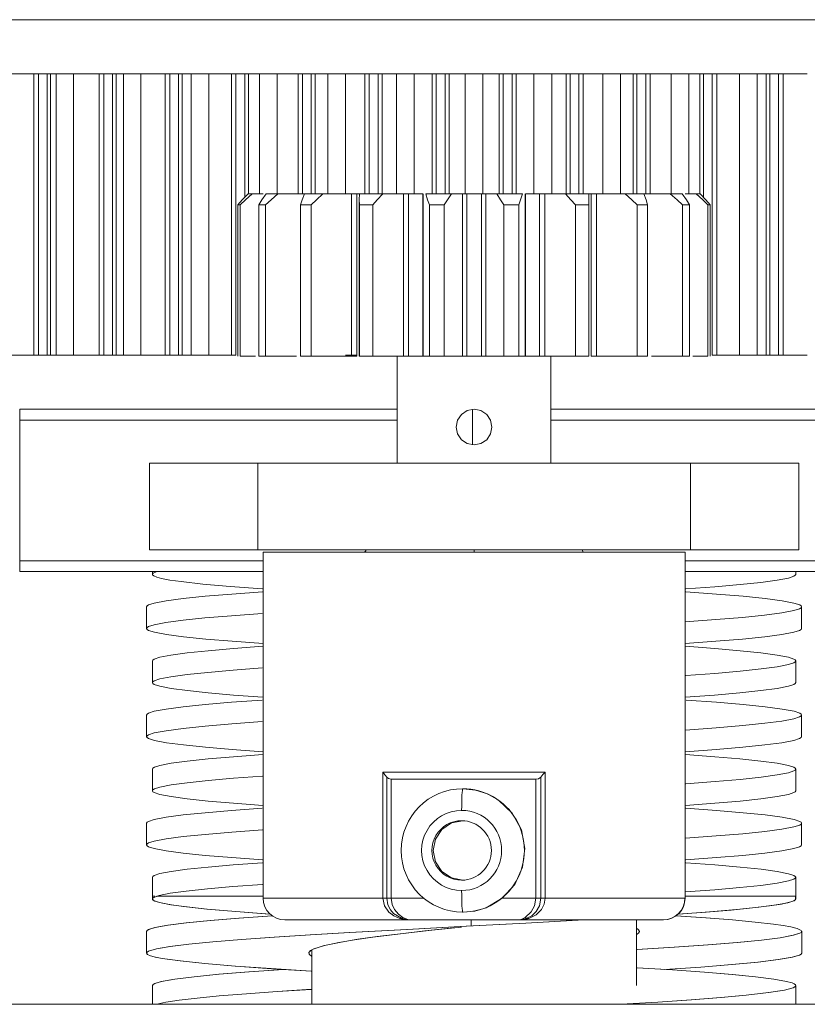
# Model space of a CAD drawing. Header units: millimetres. Extents: x 10 to 2518, y 8 to 1786.
# Tile 21 of 34: x 1394 to 1466, y 888 to 979. Entities that reach past the tile are written whole.
import ezdxf

# ---------------------------------------------------------------- set-up
doc = ezdxf.new("R2010")
doc.units = ezdxf.units.MM
doc.layers.add('1', color=7, linetype='Continuous', true_color=0xffffff)

msp = doc.modelspace()

# ---------------------------------------------------------------- linework, layer by layer
at = {"layer": '1', "color": 253, "linetype": 'Continuous', "lineweight": 13}
for q in [(1261.7755, 978.9133), (1609.2527, 978.9133)]:
    msp.add_line((1435.5141, 978.9133), q, dxfattribs=at)
at = {"layer": '1', "color": 7, "linetype": 'Continuous', "lineweight": 13}
for p, q in [((1392.3034, 973.9133), (1394.8282, 973.9133)), ((1395.2634, 973.9133), (1394.8282, 973.9133)), ((1394.8282, 947.9133), (1394.8282, 973.9133)), ((1395.2634, 973.9133), (1396.0568, 973.9133)), ((1395.2634, 947.9133), (1395.2634, 973.9133)), ((1396.0567, 947.9133), (1396.0567, 973.9133)), ((1396.3613, 973.9133), (1396.0568, 973.9133)), ((1396.3613, 947.9133), (1396.3613, 973.9133)), ((1396.3613, 973.9133), (1396.8827, 973.9133)), ((1398.4848, 973.9133), (1396.8827, 973.9133)), ((1396.8827, 947.9133), (1396.8827, 973.9133)), ((1398.4848, 973.9133), (1400.8705, 973.9133)), ((1398.4848, 947.9133), (1398.4848, 973.9133)), ((1401.2989, 973.9133), (1400.8705, 973.9133)), ((1400.8705, 947.9133), (1400.8705, 973.9133)), ((1401.2989, 973.9133), (1402.0989, 973.9133)), ((1401.2989, 947.9133), (1401.2989, 973.9133)), ((1402.4164, 973.9133), (1402.0989, 973.9133)), ((1402.0989, 947.9133), (1402.0989, 973.9133)), ((1402.4164, 947.9133), (1402.4164, 973.9133)), ((1402.4164, 973.9133), (1403.1024, 973.9133)), ((1404.7167, 973.9133), (1403.1024, 973.9133)), ((1403.1024, 947.9133), (1403.1024, 973.9133)), ((1404.7167, 973.9133), (1406.9602, 973.9133)), ((1404.7167, 947.9133), (1404.7167, 973.9133)), ((1407.3811, 973.9133), (1406.9602, 973.9133)), ((1406.9602, 947.9133), (1406.9602, 973.9133)), ((1407.3811, 973.9133), (1408.1867, 973.9133)), ((1407.3811, 947.9133), (1407.3811, 973.9133)), ((1408.5167, 973.9133), (1408.1867, 973.9133)), ((1408.1867, 947.9133), (1408.1867, 973.9133)), ((1408.5167, 947.9133), (1408.5167, 973.9133)), ((1408.5167, 973.9133), (1409.3663, 973.9133)), ((1410.9906, 973.9133), (1409.3663, 973.9133)), ((1409.3663, 947.9133), (1409.3663, 973.9133)), ((1410.9906, 973.9133), (1413.0888, 973.9133)), ((1410.9906, 947.9133), (1410.9906, 973.9133)), ((1413.0888, 947.9133), (1413.0888, 973.9133)), ((1413.5018, 973.9133), (1413.0888, 973.9133)), ((1413.5018, 973.9133), (1414.3118, 973.9133)), ((1413.5018, 947.9133), (1413.5018, 973.9133)), ((1414.654, 973.9133), (1414.3118, 973.9133)), ((1414.3118, 962.4839), (1414.3118, 973.9133)), ((1415.666, 973.9133), (1414.654, 973.9133)), ((1414.654, 962.8129), (1414.654, 973.9133)), ((1417.2981, 973.9133), (1415.666, 973.9133)), ((1415.666, 962.8129), (1415.666, 973.9133)), ((1417.2981, 973.9133), (1419.248, 973.9133)), ((1417.2981, 962.8129), (1417.2981, 973.9133)), ((1419.248, 962.8129), (1419.248, 973.9133)), ((1419.6525, 973.9133), (1419.248, 973.9133)), ((1419.6525, 973.9133), (1420.4659, 973.9133)), ((1419.6525, 962.8129), (1419.6525, 973.9133)), ((1420.4658, 962.8129), (1420.4658, 973.9133)), ((1420.8197, 973.9133), (1420.4659, 973.9133)), ((1421.9927, 973.9133), (1420.8197, 973.9133)), ((1420.8197, 962.8129), (1420.8197, 973.9133)), ((1423.6305, 973.9133), (1421.9927, 973.9133)), ((1421.9927, 962.8129), (1421.9927, 973.9133)), ((1423.6305, 973.9133), (1425.4295, 973.9133)), ((1423.6305, 962.8129), (1423.6305, 973.9133)), ((1425.4295, 962.8129), (1425.4295, 973.9133)), ((1425.8249, 973.9133), (1425.4295, 973.9133)), ((1425.8249, 973.9133), (1426.6405, 973.9133)), ((1425.8249, 962.8129), (1425.8249, 973.9133)), ((1427.0055, 973.9133), (1426.6405, 973.9133)), ((1426.6405, 962.8129), (1426.6405, 973.9133)), ((1428.338, 973.9133), (1427.0055, 973.9133)), ((1427.0055, 962.8129), (1427.0055, 973.9133)), ((1429.9791, 973.9133), (1428.338, 973.9133)), ((1428.338, 962.8129), (1428.338, 973.9133)), ((1429.9791, 973.9133), (1431.6248, 973.9133)), ((1429.9791, 962.8129), (1429.9791, 973.9133)), ((1432.0106, 973.9133), (1431.6248, 973.9133)), ((1431.6248, 962.8129), (1431.6248, 973.9133)), ((1432.0106, 962.8129), (1432.0106, 973.9133)), ((1432.0106, 973.9133), (1432.8272, 973.9133)), ((1433.2029, 973.9133), (1432.8272, 973.9133)), ((1432.8272, 962.8129), (1432.8272, 973.9133)), ((1433.2029, 962.8129), (1433.2029, 973.9133)), ((1433.2029, 973.9133), (1434.693, 973.9133)), ((1434.693, 962.8129), (1434.693, 973.9133)), ((1436.3352, 973.9133), (1434.693, 973.9133)), ((1436.3352, 962.8129), (1436.3352, 973.9133)), ((1436.3352, 973.9133), (1437.8253, 973.9133)), ((1438.201, 973.9133), (1437.8253, 973.9133)), ((1437.8253, 962.8129), (1437.8253, 973.9133)), ((1438.201, 962.8129), (1438.201, 973.9133)), ((1438.201, 973.9133), (1439.0176, 973.9133)), ((1439.4034, 973.9133), (1439.0176, 973.9133)), ((1439.0176, 962.8129), (1439.0176, 973.9133)), ((1439.4034, 962.8129), (1439.4034, 973.9133)), ((1439.4034, 973.9133), (1441.0491, 973.9133)), ((1442.6902, 973.9133), (1441.0491, 973.9133)), ((1441.0491, 962.8129), (1441.0491, 973.9133)), ((1442.6902, 973.9133), (1444.0227, 973.9133)), ((1442.6902, 962.8129), (1442.6902, 973.9133)), ((1444.0227, 962.8129), (1444.0227, 973.9133)), ((1444.3877, 973.9133), (1444.0227, 973.9133)), ((1444.3877, 973.9133), (1445.2033, 973.9133)), ((1444.3877, 962.8129), (1444.3877, 973.9133)), ((1445.5987, 973.9133), (1445.2033, 973.9133)), ((1445.2033, 962.8129), (1445.2033, 973.9133)), ((1447.3977, 973.9133), (1445.5987, 973.9133)), ((1445.5987, 962.8129), (1445.5987, 973.9133)), ((1449.0355, 973.9133), (1447.3977, 973.9133)), ((1447.3977, 962.8129), (1447.3977, 973.9133)), ((1449.0355, 973.9133), (1450.2085, 973.9133)), ((1449.0355, 962.8129), (1449.0355, 973.9133)), ((1450.2085, 962.8129), (1450.2085, 973.9133)), ((1450.5623, 973.9133), (1450.2085, 973.9133)), ((1450.5623, 973.9133), (1451.3757, 973.9133)), ((1450.5623, 962.8129), (1450.5623, 973.9133)), ((1451.3757, 962.8129), (1451.3757, 973.9133)), ((1451.3757, 973.9133), (1451.7801, 973.9133)), ((1453.7301, 973.9133), (1451.7801, 973.9133)), ((1451.7801, 962.8129), (1451.7801, 973.9133)), ((1455.3622, 973.9133), (1453.7301, 973.9133)), ((1453.7301, 962.8129), (1453.7301, 973.9133)), ((1455.3622, 973.9133), (1456.3742, 973.9133)), ((1455.3622, 962.8129), (1455.3622, 973.9133)), ((1456.3742, 962.8129), (1456.3742, 973.9133)), ((1456.7164, 973.9133), (1456.3742, 973.9133)), ((1456.7164, 973.9133), (1457.5264, 973.9133)), ((1456.7164, 962.4839), (1456.7164, 973.9133)), ((1457.5264, 947.9133), (1457.5264, 973.9133)), ((1457.5264, 973.9133), (1457.9394, 973.9133)), ((1460.0375, 973.9133), (1457.9394, 973.9133)), ((1457.9394, 947.9133), (1457.9394, 973.9133)), ((1461.6619, 973.9133), (1460.0375, 973.9133)), ((1460.0375, 947.9133), (1460.0375, 973.9133)), ((1461.6619, 973.9133), (1462.5114, 973.9133)), ((1461.6619, 947.9133), (1461.6619, 973.9133)), ((1462.5114, 947.9133), (1462.5114, 973.9133)), ((1462.8415, 973.9133), (1462.5114, 973.9133)), ((1462.8415, 973.9133), (1463.6471, 973.9133)), ((1462.8415, 947.9133), (1462.8415, 973.9133)), ((1463.6471, 947.9133), (1463.6471, 973.9133)), ((1463.6471, 973.9133), (1464.068, 973.9133)), ((1464.068, 947.9133), (1464.068, 973.9133)), ((1464.068, 973.9133), (1466.3115, 973.9133)), ((1414.6184, 962.8133), (1414.9952, 962.8133)), ((1416.287, 962.8133), (1417.3805, 962.8133)), ((1419.8377, 962.8133), (1421.5409, 962.8133)), ((1424.6814, 962.8133), (1424.1898, 962.8133)), ((1424.1898, 962.8133), (1424.1898, 947.8133)), ((1424.6814, 962.8133), (1424.9175, 962.8133)), ((1424.6814, 962.8133), (1424.6814, 947.8133)), ((1424.9229, 962.8133), (1427.0691, 962.8133)), ((1429.4588, 962.8133), (1428.9903, 962.8133)), ((1428.9903, 962.8133), (1428.9903, 947.8133)), ((1429.4588, 962.8133), (1430.7621, 962.8133)), ((1429.4588, 962.8133), (1429.4588, 947.8133)), ((1430.7621, 962.8133), (1430.7621, 947.8133)), ((1430.8058, 962.8133), (1430.8058, 947.8133)), ((1431.0449, 962.8133), (1433.4239, 962.8133)), ((1434.8289, 962.8133), (1434.4295, 962.8133)), ((1434.4295, 962.8133), (1434.4295, 947.8133)), ((1434.8289, 962.8133), (1436.1993, 962.8133)), ((1434.8289, 962.8133), (1434.8289, 947.8133)), ((1436.5987, 962.8133), (1436.1993, 962.8133)), ((1436.1993, 962.8133), (1436.1993, 947.8133)), ((1436.5987, 962.8133), (1436.5987, 947.8133)), ((1437.6043, 962.8133), (1439.9833, 962.8133)), ((1440.2224, 947.8133), (1440.2224, 962.8133)), ((1440.2661, 962.8133), (1441.5694, 962.8133)), ((1440.2661, 962.8133), (1440.2661, 947.8133)), ((1442.0379, 962.8133), (1441.5694, 962.8133)), ((1441.5694, 962.8133), (1441.5694, 947.8133)), ((1442.0379, 962.8133), (1442.0379, 947.8133)), ((1443.9591, 962.8133), (1446.1053, 962.8133)), ((1446.1107, 962.8133), (1446.3468, 962.8133)), ((1446.8384, 962.8133), (1446.3468, 962.8133)), ((1446.3468, 962.8133), (1446.3468, 947.8133)), ((1446.8384, 962.8133), (1446.8384, 947.8133)), ((1449.4873, 962.8133), (1451.1905, 962.8133)), ((1453.6477, 962.8133), (1454.7412, 962.8133)), ((1456.033, 962.8133), (1456.4098, 962.8133)), ((1424.9015, 962.2299), (1424.9015, 947.8133)), ((1446.1267, 947.8133), (1446.1267, 962.2299)), ((1413.6871, 961.8133), (1413.6871, 947.8133)), ((1413.9045, 961.8133), (1413.6871, 961.8133)), ((1413.9045, 961.8133), (1413.9045, 947.8133)), ((1415.6062, 961.8133), (1415.6062, 947.8133)), ((1416.2372, 961.8133), (1415.6062, 961.8133)), ((1416.2372, 961.8133), (1416.2372, 947.8133)), ((1419.4741, 961.8133), (1419.4741, 947.8133)), ((1420.4569, 961.8133), (1419.4741, 961.8133)), ((1420.4569, 961.8133), (1420.4569, 947.8133)), ((1424.9121, 961.8133), (1424.9121, 947.8133)), ((1426.1505, 961.8133), (1424.9121, 961.8133)), ((1426.1505, 961.8133), (1426.1505, 947.8133)), ((1431.3879, 961.8133), (1431.3879, 947.8133)), ((1432.7606, 961.8133), (1431.3879, 961.8133)), ((1432.7606, 961.8133), (1432.7606, 947.8133)), ((1438.2675, 961.8133), (1438.2675, 947.8133)), ((1439.6403, 961.8133), (1438.2675, 961.8133)), ((1439.6403, 961.8133), (1439.6403, 947.8133)), ((1444.8777, 961.8133), (1444.8777, 947.8133)), ((1446.1161, 961.8133), (1444.8777, 961.8133)), ((1446.1161, 961.8133), (1446.1161, 947.8133)), ((1451.5541, 961.8133), (1450.5713, 961.8133)), ((1450.5713, 961.8133), (1450.5713, 947.8133)), ((1451.5541, 961.8133), (1451.5541, 947.8133)), ((1455.422, 961.8133), (1454.791, 961.8133)), ((1454.791, 961.8133), (1454.791, 947.8133)), ((1455.422, 961.8133), (1455.422, 947.8133)), ((1457.3411, 961.8133), (1457.1237, 961.8133)), ((1457.1237, 961.8133), (1457.1237, 947.8133)), ((1457.3411, 961.8133), (1457.3411, 947.8133)), ((1392.3034, 947.9133), (1394.8282, 947.9133)), ((1395.2634, 947.9133), (1394.8282, 947.9133)), ((1395.2634, 947.9133), (1396.0567, 947.9133)), ((1396.3613, 947.9133), (1396.0567, 947.9133)), ((1396.3613, 947.9133), (1396.8827, 947.9133)), ((1396.8827, 947.9133), (1398.4848, 947.9133)), ((1398.4848, 947.9133), (1400.8705, 947.9133)), ((1401.2989, 947.9133), (1400.8705, 947.9133)), ((1401.2989, 947.9133), (1402.0989, 947.9133)), ((1402.4164, 947.9133), (1402.0989, 947.9133)), ((1402.4164, 947.9133), (1403.1024, 947.9133)), ((1403.1024, 947.9133), (1404.7167, 947.9133)), ((1404.7167, 947.9133), (1406.9602, 947.9133)), ((1407.3811, 947.9133), (1406.9602, 947.9133)), ((1407.3811, 947.9133), (1408.1867, 947.9133)), ((1408.1867, 947.9133), (1408.5167, 947.9133)), ((1409.3663, 947.9133), (1408.5167, 947.9133)), ((1409.3663, 947.9133), (1410.9906, 947.9133)), ((1410.9906, 947.9133), (1413.0888, 947.9133)), ((1413.5018, 947.9133), (1413.0888, 947.9133)), ((1415.6062, 947.8133), (1416.2372, 947.8133)), ((1419.4741, 947.8133), (1420.4569, 947.8133)), ((1423.6305, 947.9133), (1424.6887, 947.9133)), ((1424.6814, 947.8133), (1424.1898, 947.8133)), ((1424.9121, 947.8133), (1426.1505, 947.8133)), ((1428.4141, 947.8133), (1428.4141, 937.9134)), ((1429.4588, 947.8133), (1428.9903, 947.8133)), ((1429.4588, 947.8133), (1430.7621, 947.8133)), ((1431.3879, 947.8133), (1432.7606, 947.8133)), ((1434.8289, 947.8133), (1434.4295, 947.8133)), ((1434.8289, 947.8133), (1436.1993, 947.8133)), ((1436.5987, 947.8133), (1436.1993, 947.8133)), ((1438.2675, 947.8133), (1439.6403, 947.8133)), ((1440.2661, 947.8133), (1441.5694, 947.8133)), ((1442.0379, 947.8133), (1441.5694, 947.8133)), ((1442.6141, 937.9134), (1442.6141, 947.8133)), ((1444.8777, 947.8133), (1446.1161, 947.8133)), ((1446.8384, 947.8133), (1446.3468, 947.8133)), ((1450.5713, 947.8133), (1451.5541, 947.8133)), ((1454.791, 947.8133), (1455.422, 947.8133)), ((1457.5264, 947.9133), (1457.9394, 947.9133)), ((1460.0375, 947.9133), (1457.9394, 947.9133)), ((1460.0375, 947.9133), (1461.6619, 947.9133)), ((1461.6619, 947.9133), (1462.5114, 947.9133)), ((1462.8415, 947.9133), (1462.5114, 947.9133)), ((1462.8415, 947.9133), (1463.6471, 947.9133)), ((1463.6471, 947.9133), (1464.068, 947.9133)), ((1464.068, 947.9133), (1466.3115, 947.9133)), ((1393.5135, 942.9133), (1428.4142, 942.9133)), ((1393.5135, 941.9133), (1393.5135, 942.9133)), ((1435.3571, 942.8909), (1435.3571, 939.623)), ((1442.6128, 942.9133), (1477.5135, 942.9133)), ((1393.5135, 941.9133), (1393.5135, 928.9133)), ((1428.4142, 941.9133), (1393.5135, 941.9133)), ((1477.5135, 941.9133), (1442.6128, 941.9133)), ((1405.5141, 937.9133), (1415.5141, 937.9133)), ((1405.5141, 929.9133), (1405.5141, 937.9133)), ((1415.5141, 937.9133), (1455.5141, 937.9133)), ((1415.5141, 929.9133), (1415.5141, 937.9133)), ((1455.5141, 937.9133), (1465.5141, 937.9133)), ((1455.5141, 937.9133), (1455.5141, 929.9133)), ((1465.5141, 937.9133), (1465.5141, 929.9133)), ((1415.5141, 929.9133), (1405.5141, 929.9133)), ((1455.5141, 929.9133), (1415.5141, 929.9133)), ((1455.0141, 929.7133), (1416.0141, 929.7133)), ((1416.0141, 929.7133), (1416.0141, 897.7133)), ((1435.5141, 929.9133), (1435.5141, 929.7133)), ((1455.0141, 897.7133), (1455.0141, 929.7133)), ((1465.5141, 929.9133), (1455.5141, 929.9133)), ((1393.5135, 928.9133), (1393.5135, 927.9133)), ((1393.5135, 928.9133), (1416.015, 928.9133)), ((1455.0133, 928.9133), (1477.5135, 928.9133)), ((1416.015, 927.9133), (1393.5135, 927.9133)), ((1477.5135, 927.9133), (1455.0133, 927.9133)), ((1427.0755, 909.3747), (1427.0755, 897.7133)), ((1442.0689, 909.3747), (1427.0755, 909.3747)), ((1442.0689, 897.7133), (1442.0689, 909.3747)), ((1427.4436, 908.9016), (1427.4436, 897.7133)), ((1427.8568, 908.7133), (1441.2265, 908.7133)), ((1427.8568, 897.7133), (1427.8568, 908.7133)), ((1441.2265, 908.7133), (1441.2265, 897.7133)), ((1441.6711, 897.7133), (1441.6711, 908.9016)), ((1434.4674, 907.8368), (1434.4805, 907.8368)), ((1427.0755, 897.7133), (1416.0141, 897.7133)), ((1427.4436, 897.7133), (1427.0755, 897.7133)), ((1427.8568, 897.7133), (1427.4436, 897.7133)), ((1430.901, 897.7133), (1427.8568, 897.7133)), ((1441.2265, 897.7133), (1438.0945, 897.7133)), ((1441.2265, 897.7133), (1441.6711, 897.7133)), ((1441.6711, 897.7133), (1442.0689, 897.7133)), ((1454.9874, 897.7133), (1442.0689, 897.7133)), ((1454.9874, 897.7133), (1455.0141, 897.7133)), ((1434.4674, 896.4319), (1434.5048, 896.4319)), ((1418.0141, 895.7133), (1429.6295, 895.7133)), ((1429.6295, 895.7133), (1439.6159, 895.7133)), ((1435.2305, 895.1359), (1435.2305, 895.7133)), ((1452.9901, 895.7133), (1439.6295, 895.7133)), ((1450.5141, 889.6485), (1450.5141, 895.7138)), ((1453.0141, 895.7133), (1452.9901, 895.7133)), ((1420.5141, 892.9399), (1420.5141, 887.9136)), ((1332.5141, 887.9133), (1538.5141, 887.9133))]:
    msp.add_line(p, q, dxfattribs=at)
for points in [[(1414.6184, 962.8133), (1414.0902, 962.25), (1413.6871, 961.8133)], [(1414.9952, 962.8133), (1414.3826, 962.25), (1413.9045, 961.8133)], [(1414.9952, 962.8133), (1415.5736, 962.8133), (1416.0067, 962.8133)], [(1416.287, 962.8133), (1415.895, 962.25), (1415.6062, 961.8133)], [(1417.3805, 962.8133), (1416.7433, 962.25), (1416.2372, 961.8133)], [(1417.3805, 962.8133), (1418.807, 962.8133), (1419.1616, 962.8133), (1419.5155, 962.8133), (1419.8389, 962.8133)], [(1419.8377, 962.8133), (1419.6203, 962.25), (1419.4741, 961.8133)], [(1421.5409, 962.8133), (1420.9415, 962.25), (1420.4569, 961.8133)], [(1421.5409, 962.8133), (1422.4197, 962.8133), (1423.184, 962.8133), (1423.7146, 962.8133), (1424.1898, 962.8133)], [(1424.9229, 962.8133), (1424.9014, 962.25), (1424.9121, 961.8133)], [(1427.0691, 962.8133), (1426.5661, 962.25), (1426.1505, 961.8133)], [(1427.0691, 962.8133), (1427.7784, 962.8133), (1428.3532, 962.8133), (1428.6944, 962.8133), (1428.9903, 962.8133)], [(1431.0449, 962.8133), (1431.2213, 962.25), (1431.3879, 961.8133)], [(1433.4239, 962.8133), (1433.0666, 962.25), (1432.7606, 961.8133)], [(1433.4239, 962.8133), (1434.2234, 962.8133), (1434.3417, 962.8133), (1434.4295, 962.8133)], [(1437.6043, 962.8133), (1436.8699, 962.8133), (1436.7151, 962.8133), (1436.6905, 962.8133), (1436.6763, 962.8133), (1436.5987, 962.8133)], [(1437.6043, 962.8133), (1437.9614, 962.25), (1438.2675, 961.8133)], [(1439.9833, 962.8133), (1439.8067, 962.25), (1439.6403, 961.8133)], [(1443.9591, 962.8133), (1442.6835, 962.8133), (1442.3484, 962.8133), (1442.0379, 962.8133)], [(1443.9591, 962.8133), (1444.462, 962.25), (1444.8777, 961.8133)], [(1446.1053, 962.8133), (1446.1266, 962.25), (1446.1161, 961.8133)], [(1449.4873, 962.8133), (1447.8565, 962.8133), (1447.3372, 962.8133), (1446.8384, 962.8133)], [(1449.4873, 962.8133), (1450.0867, 962.25), (1450.5713, 961.8133)], [(1453.6477, 962.8133), (1452.2271, 962.8133), (1451.1888, 962.8133)], [(1451.1905, 962.8133), (1451.4077, 962.25), (1451.5541, 961.8133)], [(1453.6477, 962.8133), (1454.2849, 962.25), (1454.791, 961.8133)], [(1454.7412, 962.8133), (1455.133, 962.25), (1455.422, 961.8133)], [(1456.033, 962.8133), (1455.4734, 962.8133), (1455.0285, 962.8133)], [(1456.033, 962.8133), (1456.6457, 962.25), (1457.1237, 961.8133)], [(1456.4098, 962.8133), (1456.9379, 962.25), (1457.3411, 961.8133)], [(1413.9045, 947.8133), (1414.6833, 947.8133), (1415.3083, 947.8133)], [(1416.2372, 947.8133), (1417.8579, 947.8133), (1419.1041, 947.8133)], [(1420.4569, 947.8133), (1422.7565, 947.8133), (1423.5294, 947.8133), (1424.1898, 947.8133)], [(1424.9121, 947.8133), (1424.9021, 947.8133), (1424.9015, 947.8133), (1424.9015, 947.8133), (1424.9015, 947.8133), (1424.9015, 947.8133), (1424.9015, 947.8133)], [(1426.1505, 947.8133), (1427.1516, 947.8133), (1428.0381, 947.8133), (1428.5858, 947.8133), (1428.9903, 947.8133)], [(1431.3879, 947.8133), (1430.8529, 947.8133), (1430.809, 947.8133), (1430.806, 947.8133), (1430.8058, 947.8133), (1430.8058, 947.8133)], [(1432.7606, 947.8133), (1433.9453, 947.8133), (1434.321, 947.8133), (1434.3434, 947.8133), (1434.4295, 947.8133)], [(1438.2675, 947.8133), (1437.0829, 947.8133), (1436.7072, 947.8133), (1436.6848, 947.8133), (1436.5987, 947.8133)], [(1439.6403, 947.8133), (1440.1753, 947.8133), (1440.2192, 947.8133), (1440.2222, 947.8133), (1440.2224, 947.8133), (1440.2224, 947.8133)], [(1444.8777, 947.8133), (1443.8766, 947.8133), (1442.9901, 947.8133), (1442.4424, 947.8133), (1442.0379, 947.8133)], [(1446.1161, 947.8133), (1446.1261, 947.8133), (1446.1266, 947.8133), (1446.1267, 947.8133), (1446.1267, 947.8133), (1446.1267, 947.8133), (1446.1267, 947.8133)], [(1450.5713, 947.8133), (1448.2716, 947.8133), (1447.4988, 947.8133), (1446.8384, 947.8133)], [(1454.791, 947.8133), (1453.1703, 947.8133), (1451.9241, 947.8133)], [(1457.1237, 947.8133), (1456.3449, 947.8133), (1455.7199, 947.8133)], [(1405.7901, 927.9133), (1405.7901, 927.7592), (1405.7901, 927.638)], [(1415.9501, 926.299), (1412.9639, 926.525), (1410.4431, 926.751), (1408.4298, 926.977), (1407.3977, 927.1261), (1406.6143, 927.2753), (1406.1799, 927.3925), (1405.9062, 927.5097), (1405.7995, 927.6105), (1405.7977, 927.6862), (1405.863, 927.7619), (1406.1952, 927.9132)], [(1455.0781, 926.299), (1457.7751, 926.5016), (1460.1024, 926.7041), (1462.0283, 926.9066), (1463.5253, 927.1092), (1464.5661, 927.3117), (1465.0688, 927.4805), (1465.1952, 927.5648), (1465.238, 927.6492)], [(1465.238, 927.638), (1465.238, 927.7922), (1465.238, 927.9133)], [(1405.2413, 924.6493), (1405.2849, 924.7361), (1405.4187, 924.8229), (1405.9528, 924.9966), (1407.0502, 925.2049), (1408.6284, 925.4133), (1410.6654, 925.6216), (1413.1226, 925.83), (1415.9559, 926.0384)], [(1455.0131, 923.2568), (1457.8583, 923.4654), (1460.3231, 923.674), (1462.3694, 923.8827), (1463.9601, 924.0913), (1465.0639, 924.2999), (1465.6021, 924.4737), (1465.739, 924.5607), (1465.7869, 924.6476), (1465.7449, 924.7345), (1465.6125, 924.8214), (1465.0807, 924.9953), (1463.9846, 925.2039), (1462.4065, 925.4125), (1460.3683, 925.6211), (1457.9089, 925.8298), (1455.0722, 926.0384)], [(1405.249, 924.6614), (1405.249, 923.5277), (1405.249, 922.6369)], [(1465.7792, 922.6369), (1465.7792, 923.7707), (1465.7792, 924.6614)], [(1416.0058, 921.2569), (1413.1647, 921.4653), (1410.7042, 921.6737), (1408.6651, 921.8821), (1407.0765, 922.0905), (1405.9674, 922.2989), (1405.4295, 922.4725), (1405.2948, 922.5594), (1405.249, 922.6462), (1405.2918, 922.733), (1405.4226, 922.8199), (1405.9466, 922.9935), (1407.0331, 923.2019), (1408.6082, 923.4103), (1410.6398, 923.6187), (1413.0897, 923.8271), (1415.9194, 924.0355)], [(1455.0224, 921.2569), (1457.8691, 921.4657), (1460.3334, 921.6746), (1462.3746, 921.8834), (1463.963, 922.0922), (1465.0698, 922.3011), (1465.6039, 922.4751), (1465.7362, 922.5621), (1465.7792, 922.6491)], [(1405.7868, 919.6488), (1405.8281, 919.7334), (1405.9534, 919.8179), (1406.4557, 919.987), (1407.4977, 920.1899), (1408.9983, 920.3928), (1410.9312, 920.5957), (1413.2691, 920.7986), (1415.9739, 921.0015)], [(1455.0796, 918.2995), (1457.778, 918.5022), (1460.1108, 918.7048), (1462.0387, 918.9075), (1463.535, 919.1101), (1464.5746, 919.3128), (1465.0758, 919.4817), (1465.2005, 919.5661), (1465.2414, 919.6505), (1465.1985, 919.735), (1465.0718, 919.8194), (1464.5674, 919.9883), (1463.5241, 920.1909), (1462.0233, 920.3936), (1460.0916, 920.5962), (1457.7559, 920.7989), (1455.0543, 921.0015)], [(1405.7898, 919.661), (1405.7898, 918.5273), (1405.7898, 917.6365)], [(1465.2384, 917.6365), (1465.2384, 918.7702), (1465.2384, 919.661)], [(1415.9927, 916.2965), (1413.2874, 916.4991), (1410.9463, 916.7017), (1409.0128, 916.9043), (1407.5117, 917.1069), (1406.4658, 917.3096), (1405.9582, 917.4784), (1405.8317, 917.5628), (1405.7898, 917.6472), (1405.8318, 917.7317), (1405.9573, 917.8161), (1406.4566, 917.9849), (1407.4876, 918.1876), (1408.9814, 918.3902), (1410.9118, 918.5928), (1413.2409, 918.7954), (1415.9309, 918.998)], [(1455.0355, 916.2965), (1457.7419, 916.4992), (1460.0837, 916.7019), (1462.0176, 916.9046), (1463.5187, 917.1073), (1464.5641, 917.31), (1465.071, 917.4789), (1465.197, 917.5634), (1465.2384, 917.6478)], [(1405.2408, 914.6484), (1405.2849, 914.7351), (1405.4181, 914.8219), (1405.9481, 914.9953), (1407.0398, 915.2035), (1408.6159, 915.4117), (1410.6478, 915.6199), (1413.0972, 915.8281), (1415.9258, 916.0363)], [(1455.0487, 913.2593), (1457.8847, 913.4676), (1460.3434, 913.6758), (1462.3833, 913.8841), (1463.9653, 914.0924), (1465.0666, 914.3007), (1465.6047, 914.4742), (1465.7411, 914.561), (1465.7874, 914.6478), (1465.7438, 914.7346), (1465.6111, 914.8214), (1465.0819, 914.9949), (1463.9906, 915.2032), (1462.4145, 915.4115), (1460.3823, 915.6197), (1457.9321, 915.828), (1455.1024, 916.0363)], [(1405.2423, 914.6607), (1405.2423, 913.527), (1405.2423, 912.6362)], [(1465.7859, 912.6362), (1465.7859, 913.77), (1465.7859, 914.6607)], [(1415.9837, 911.259), (1413.1448, 911.4673), (1410.6839, 911.6756), (1408.649, 911.8839), (1407.0682, 912.0922), (1405.9638, 912.3005), (1405.4238, 912.4741), (1405.2878, 912.5609), (1405.2423, 912.6477), (1405.2864, 912.7345), (1405.4193, 912.8213), (1405.9488, 912.9949), (1407.0408, 913.2032), (1408.6199, 913.4115), (1410.6567, 913.6198), (1413.1097, 913.8281), (1415.9376, 914.0364)], [(1455.0445, 911.259), (1457.8834, 911.4673), (1460.3443, 911.6756), (1462.3792, 911.8839), (1463.96, 912.0922), (1465.0644, 912.3005), (1465.6044, 912.4741), (1465.7403, 912.5609), (1465.7859, 912.6477)], [(1405.787, 909.6502), (1405.8317, 909.7346), (1405.9598, 909.8191), (1406.4642, 909.9881), (1407.5009, 910.1908), (1409.0002, 910.3935), (1410.9391, 910.5963), (1413.2783, 910.799), (1415.9775, 911.0017)], [(1455.0852, 908.2997), (1457.7839, 908.5024), (1460.1116, 908.705), (1462.0375, 908.9077), (1463.5349, 909.1103), (1464.5771, 909.313), (1465.079, 909.4819), (1465.2023, 909.5663), (1465.2411, 909.6507), (1465.196, 909.7352), (1465.0674, 909.8196), (1464.5623, 909.9885), (1463.5251, 910.1911), (1462.0258, 910.3938), (1460.0873, 910.5964), (1457.7489, 910.7991), (1455.0507, 911.0017)], [(1405.7871, 909.662), (1405.7871, 908.5283), (1405.7871, 907.6375)], [(1427.0755, 909.3747), (1427.2972, 909.1056), (1427.4436, 908.9016)], [(1441.6711, 908.9016), (1441.8813, 909.1628), (1442.0689, 909.3747)], [(1465.2411, 907.6375), (1465.2411, 908.7712), (1465.2411, 909.662)], [(1415.9773, 906.2974), (1413.2698, 906.5002), (1410.9306, 906.703), (1409.0025, 906.9058), (1407.5046, 907.1086), (1406.4601, 907.3114), (1405.9525, 907.4804), (1405.827, 907.5649), (1405.7871, 907.6494), (1405.8313, 907.7339), (1405.9592, 907.8183), (1406.4635, 907.9873), (1407.5006, 908.1901), (1409.0014, 908.3929), (1410.9388, 908.5957), (1413.2723, 908.7985), (1415.969, 909.0013)], [(1427.8568, 908.7133), (1427.5901, 908.7706), (1427.4436, 908.9016)], [(1441.6711, 908.9016), (1441.4544, 908.7484), (1441.2265, 908.7133)], [(1438.0945, 897.7133), (1439.2682, 899), (1440.0013, 900.5841), (1440.2156, 902.328), (1439.8822, 904.0524), (1439.0409, 905.5862), (1437.7816, 906.7912), (1436.7621, 907.3618), (1435.6457, 907.7174), (1434.4805, 907.8368)], [(1455.0509, 906.2974), (1457.7573, 906.5001), (1460.0958, 906.7028), (1462.0235, 906.9055), (1463.5213, 907.1082), (1464.5664, 907.3109), (1465.0747, 907.4799), (1465.2007, 907.5643), (1465.2411, 907.6488)], [(1405.2402, 904.6486), (1405.2822, 904.7353), (1405.4136, 904.8221), (1405.9458, 904.9956), (1407.0456, 905.2037), (1408.6225, 905.4119), (1410.6487, 905.6201), (1413.0964, 905.8283), (1415.9294, 906.0365)], [(1455.0679, 903.2606), (1457.9019, 903.4688), (1460.358, 903.677), (1462.3905, 903.8852), (1463.9698, 904.0934), (1465.0701, 904.3016), (1465.6054, 904.4751), (1465.741, 904.5618), (1465.788, 904.6486), (1465.746, 904.7353), (1465.6146, 904.8221), (1465.0824, 904.9956), (1463.9826, 905.2037), (1462.4057, 905.4119), (1460.3795, 905.6201), (1457.9318, 905.8283), (1455.0988, 906.0365)], [(1405.2408, 904.6611), (1405.2408, 903.5274), (1405.2408, 902.6366)], [(1434.4805, 904.8844), (1433.4312, 904.675), (1432.5442, 904.0792), (1431.9525, 903.1876), (1431.7445, 902.1341), (1431.9525, 901.0806), (1432.5444, 900.189), (1433.4311, 899.5937), (1434.4805, 899.3844)], [(1465.7874, 902.6366), (1465.7874, 903.7703), (1465.7874, 904.6611)], [(1415.9522, 901.2611), (1413.1171, 901.4694), (1410.6592, 901.6777), (1408.6267, 901.886), (1407.0533, 902.0943), (1405.9575, 902.3026), (1405.422, 902.4762), (1405.2865, 902.563), (1405.2408, 902.6498), (1405.2853, 902.7366), (1405.4195, 902.8234), (1405.9555, 902.997), (1407.0591, 903.2053), (1408.6376, 903.4136), (1410.669, 903.6219), (1413.1278, 903.8302), (1415.9686, 904.0386)], [(1455.076, 901.2611), (1457.9066, 901.4691), (1460.3614, 901.677), (1462.3924, 901.885), (1463.9659, 902.0929), (1465.0635, 902.3009), (1465.6019, 902.4742), (1465.7394, 902.5608), (1465.7873, 902.6475)], [(1405.7847, 899.6515), (1405.8286, 899.7358), (1405.9573, 899.82), (1406.4646, 899.9885), (1407.5034, 900.1908), (1408.9974, 900.393), (1410.9269, 900.5952), (1413.256, 900.7974), (1415.9464, 900.9997)], [(1455.0537, 898.2977), (1457.7529, 898.5003), (1460.0887, 898.703), (1462.0247, 898.9056), (1463.525, 899.1083), (1464.565, 899.3109), (1465.0714, 899.4798), (1465.1997, 899.5642), (1465.2435, 899.6487), (1465.2022, 899.7331), (1465.0759, 899.8175), (1464.5721, 899.9864), (1463.5355, 900.1891), (1462.0416, 900.3917), (1460.1103, 900.5944), (1457.7775, 900.797), (1455.0818, 900.9997)], [(1405.7851, 899.6636), (1405.7851, 898.5368), (1405.7851, 897.6515)], [(1465.2431, 897.6391), (1465.2431, 898.7728), (1465.2431, 899.6636)], [(1416.5825, 896.2552), (1413.4845, 896.4839), (1410.8397, 896.7126), (1408.7081, 896.9413), (1407.478, 897.1129), (1406.5757, 897.2844), (1406.0096, 897.456), (1405.8425, 897.552), (1405.7881, 897.6275), (1405.8093, 897.7133), (1405.9188, 897.7991), (1406.3983, 897.9706), (1407.4201, 898.1765), (1408.9127, 898.3823), (1410.8583, 898.5882), (1413.2233, 898.794), (1415.9618, 898.9999)], [(1405.802, 897.9133), (1405.7884, 897.9133), (1405.7883, 897.9133), (1405.7883, 897.9133), (1405.7883, 897.9133), (1405.7883, 897.9133), (1405.7883, 897.9133), (1405.7884, 897.9133), (1405.789, 897.9133), (1405.9924, 897.9133)], [(1416.6548, 896.2506), (1413.4966, 896.4834), (1410.8073, 896.7162), (1408.6504, 896.9489), (1407.5456, 897.1026), (1406.7033, 897.2562), (1406.2295, 897.3769), (1405.9244, 897.4976), (1405.7992, 897.6015), (1405.7899, 897.6795), (1405.8538, 897.7574), (1406.1981, 897.9133)], [(1405.7975, 897.6041), (1405.7975, 897.5923)], [(1406.1981, 897.9133), (1411.6949, 897.9133), (1416.0139, 897.9133)], [(1427.0755, 897.7133), (1427.2208, 897.0193), (1427.6279, 896.4288), (1428.0876, 896.0837), (1428.6397, 895.853)], [(1427.4436, 897.7133), (1427.5445, 897.096), (1427.7855, 896.6352), (1428.0766, 896.3085), (1428.8009, 895.8719)], [(1428.9416, 895.9285), (1428.5314, 896.2302), (1428.1659, 896.6772), (1427.9464, 897.1468), (1427.8568, 897.7133)], [(1434.5047, 896.4319), (1435.5842, 896.5338), (1436.6239, 896.8442), (1438.0945, 897.7133)], [(1441.2265, 897.7133), (1441.0959, 897.0079), (1440.7994, 896.4644), (1440.2259, 895.9285)], [(1440.3997, 895.8719), (1440.8346, 896.1041), (1441.2545, 896.5034), (1441.5437, 897.0022), (1441.6711, 897.7133)], [(1440.5855, 895.853), (1441.2402, 896.1719), (1441.7371, 896.6655), (1441.9816, 897.154), (1442.0689, 897.7133)], [(1454.3464, 896.2487), (1456.9569, 896.4385), (1459.2639, 896.6282), (1461.2333, 896.8179), (1462.8308, 897.0077), (1463.9108, 897.1746), (1464.6775, 897.3416), (1465.0867, 897.4885), (1465.2304, 897.604)], [(1454.4288, 896.254), (1457.2854, 896.4635), (1459.7661, 896.6731), (1461.825, 896.8826), (1463.4186, 897.0921), (1464.5247, 897.3017), (1465.063, 897.4763), (1465.1984, 897.5636), (1465.2431, 897.6509)], [(1455.0749, 897.9133), (1457.5392, 897.9133), (1459.693, 897.9133), (1461.5154, 897.9133), (1462.9952, 897.9133), (1464.1491, 897.9133), (1464.897, 897.9133), (1465.2262, 897.9133)], [(1465.2307, 897.5923), (1465.2307, 897.9133)], [(1405.235, 894.6476), (1405.2836, 894.7383), (1405.4307, 894.8289), (1406.0135, 895.0103), (1407.2054, 895.2278), (1408.913, 895.4454), (1411.1135, 895.663), (1413.7742, 895.8805), (1416.8362, 896.0981)], [(1405.2359, 894.6526), (1405.2897, 894.743), (1405.4412, 894.8334), (1406.0312, 895.0142), (1407.2283, 895.2311), (1408.9379, 895.4481), (1411.1373, 895.665), (1413.7938, 895.882), (1416.849, 896.0989)], [(1420.4478, 890.9701), (1416.7456, 891.2072), (1413.4418, 891.4444), (1410.616, 891.6815), (1408.3481, 891.9187), (1406.6791, 892.1558), (1406.0475, 892.2809), (1405.5933, 892.406), (1405.322, 892.531), (1405.2562, 892.5936), (1405.2375, 892.6561), (1405.2867, 892.7395), (1405.4196, 892.8228), (1406.1682, 893.0452), (1407.4124, 893.2586), (1409.154, 893.4721), (1411.3731, 893.6855), (1414.0235, 893.899), (1417.05, 894.1124), (1420.3977, 894.3258), (1424.0171, 894.5393), (1429.3227, 894.8328), (1434.8076, 895.1262), (1440.3036, 895.4197), (1445.65, 895.7132)], [(1420.4862, 890.9681), (1416.7794, 891.2054), (1413.4705, 891.4426), (1410.6392, 891.6798), (1408.3655, 891.9171), (1406.6908, 892.1543), (1406.0562, 892.2794), (1405.5991, 892.4045), (1405.325, 892.5296), (1405.2577, 892.5921), (1405.2376, 892.6547), (1405.285, 892.7381), (1405.4161, 892.8215), (1406.1604, 893.0439), (1407.401, 893.2574), (1409.1394, 893.4709), (1411.3557, 893.6844), (1414.0041, 893.8979), (1417.0291, 894.1114), (1420.3758, 894.3249), (1423.9948, 894.5384), (1429.3007, 894.832), (1434.7869, 895.1256), (1440.2847, 895.4192), (1445.6335, 895.7127)], [(1428.6397, 895.853), (1429.0679, 895.7572), (1429.4137, 895.7201)], [(1428.8009, 895.8719), (1428.9851, 895.8109), (1429.1283, 895.7734)], [(1429.3846, 895.7453), (1429.1378, 895.8313), (1428.9416, 895.9285)], [(1429.1283, 895.7734), (1429.2062, 895.7566), (1429.267, 895.7453)], [(1429.3846, 895.7454), (1429.3192, 895.7407), (1429.2667, 895.743)], [(1429.2667, 895.743), (1429.4295, 895.721), (1429.5588, 895.7157)], [(1429.6294, 895.7173), (1429.4912, 895.7228), (1429.3846, 895.7454)], [(1429.5588, 895.7157), (1429.5982, 895.7162), (1429.6294, 895.7173)], [(1439.616, 895.7174), (1439.8122, 895.7229), (1439.9645, 895.7454)], [(1439.6593, 895.7157), (1439.6348, 895.7163), (1439.616, 895.7174)], [(1439.6295, 895.7133), (1440.1728, 895.7565), (1440.5855, 895.853)], [(1439.9646, 895.745), (1439.7775, 895.7194), (1439.6295, 895.7133)], [(1439.8294, 895.743), (1439.7347, 895.721), (1439.6593, 895.7157)], [(1440.2259, 895.9285), (1440.0002, 895.8092), (1439.8292, 895.7453)], [(1439.8292, 895.7452), (1439.9056, 895.7398), (1439.9645, 895.7453)], [(1439.9645, 895.7453), (1440.2058, 895.8043), (1440.3997, 895.8719)], [(1450.5554, 892.9692), (1454.0155, 893.1893), (1457.1314, 893.4094), (1459.8361, 893.6295), (1462.0724, 893.8496), (1463.8089, 894.0697), (1465.0187, 894.2898), (1465.6084, 894.4747), (1465.74, 894.556), (1465.7873, 894.6199), (1465.7882, 894.675), (1465.7523, 894.73), (1465.3705, 894.914), (1464.7944, 895.0587), (1464.0807, 895.1878), (1463.1838, 895.3169), (1461.4866, 895.5126), (1459.3968, 895.7082), (1456.9431, 895.9039), (1454.1704, 896.0995)], [(1450.5855, 892.971), (1454.0398, 893.1908), (1457.15, 893.4107), (1459.8495, 893.6306), (1462.0813, 893.8505), (1463.8142, 894.0703), (1465.0215, 894.2902), (1465.6098, 894.4749), (1465.741, 894.5562), (1465.7882, 894.62), (1465.789, 894.675), (1465.7531, 894.73), (1465.3719, 894.9139), (1464.7968, 895.0583), (1464.0844, 895.1873), (1463.1892, 895.3163), (1461.4952, 895.5118), (1459.4092, 895.7072), (1456.9599, 895.9027), (1454.1919, 896.0981)], [(1405.2373, 894.6591), (1405.2373, 893.5254), (1405.2373, 892.6346)], [(1420.4863, 892.3623), (1420.2848, 892.5257), (1420.2438, 892.6892), (1420.3889, 892.8722), (1420.6405, 893.0161), (1421.5687, 893.3236), (1423.0021, 893.6311), (1424.4572, 893.8728), (1426.1613, 894.1144), (1428.4546, 894.4021), (1430.9668, 894.6897), (1433.6207, 894.9774)], [(1420.4819, 892.365), (1420.2797, 892.5331), (1420.2474, 892.7012), (1420.4129, 892.8894), (1420.688, 893.0373), (1421.6871, 893.3536), (1423.2171, 893.6699), (1424.7614, 893.9184), (1426.5602, 894.1669), (1428.9687, 894.4627), (1431.5922, 894.7585), (1434.3441, 895.0544)], [(1450.5286, 894.3547), (1450.7234, 894.5016), (1450.7892, 894.6485), (1450.7242, 894.7953), (1450.5315, 894.9422)], [(1450.5721, 894.3805), (1450.7361, 894.5163), (1450.7894, 894.6522), (1450.7163, 894.8043), (1450.5627, 894.9239)], [(1450.7894, 894.6465), (1450.7894, 894.6532), (1450.7894, 894.6585)], [(1465.7906, 894.6525), (1465.7906, 894.6593), (1465.7906, 894.6646)], [(1465.7909, 892.6346), (1465.7909, 893.7683), (1465.7909, 894.6591)], [(1405.2375, 892.6525), (1405.2375, 892.6457), (1405.2375, 892.6403)], [(1420.2388, 892.6465), (1420.2388, 892.6398), (1420.2388, 892.6345)], [(1453.1432, 891.1321), (1456.4565, 891.3601), (1459.3566, 891.5881), (1461.7663, 891.816), (1463.6346, 892.044), (1464.9393, 892.272), (1465.578, 892.462), (1465.7384, 892.5569), (1465.7907, 892.6519)], [(1453.1544, 891.1324), (1456.4563, 891.3596), (1459.3478, 891.5869), (1461.7522, 891.8141), (1463.619, 892.0413), (1464.9261, 892.2686), (1465.57, 892.4579), (1465.7342, 892.5526), (1465.7909, 892.6473)], [(1405.7802, 889.6506), (1405.8356, 889.7432), (1405.9927, 889.8359), (1406.6057, 890.0212), (1407.8533, 890.2435), (1409.6403, 890.4658), (1411.9444, 890.6882), (1414.7197, 890.9105), (1417.9021, 891.1329)], [(1405.7805, 889.6501), (1405.8353, 889.7427), (1405.9916, 889.8353), (1406.603, 890.0205), (1407.8484, 890.2427), (1409.6327, 890.465), (1411.9339, 890.6873), (1414.7061, 890.9095), (1417.8854, 891.1318)], [(1449.0812, 887.9129), (1452.4861, 888.1243), (1455.5904, 888.3357), (1458.3328, 888.5471), (1460.6601, 888.7585), (1462.7357, 888.9952), (1464.2136, 889.232), (1464.9893, 889.4403), (1465.168, 889.532), (1465.2367, 889.604), (1465.2472, 889.6569), (1465.2241, 889.7097), (1465.0908, 889.8092), (1464.9047, 889.8873), (1464.3973, 890.0268), (1463.2106, 890.2382), (1461.536, 890.4496), (1459.392, 890.661), (1456.8153, 890.8724), (1453.8606, 891.0838), (1450.5833, 891.2952)], [(1449.0933, 887.9137), (1452.4979, 888.1251), (1455.6017, 888.3365), (1458.3432, 888.548), (1460.6692, 888.7594), (1462.743, 888.9962), (1464.2187, 889.233), (1464.9922, 889.4414), (1465.1697, 889.5331), (1465.2375, 889.6051), (1465.2473, 889.658), (1465.2236, 889.7108), (1465.089, 889.8103), (1464.9018, 889.8884), (1464.3925, 890.028), (1463.2028, 890.2394), (1461.525, 890.4508), (1459.3778, 890.6623), (1456.7981, 890.8737), (1453.8405, 891.0851), (1450.5606, 891.2966)], [(1405.7825, 889.6625), (1405.7825, 888.683), (1405.7825, 887.9133)], [(1406.1996, 887.9129), (1407.0199, 888.1068), (1408.2607, 888.3007), (1409.9098, 888.4947), (1411.9531, 888.6886), (1414.4697, 888.8917), (1417.3248, 889.0948), (1420.4775, 889.298)], [(1406.2027, 887.9135), (1407.0233, 888.1071), (1408.2632, 888.3007), (1409.91, 888.4943), (1411.9498, 888.6879), (1414.4617, 888.8907), (1417.3111, 889.0935), (1420.4574, 889.2963)], [(1465.2454, 889.6502), (1465.2454, 889.6567), (1465.2454, 889.6618)], [(1465.2457, 887.9133), (1465.2457, 888.8929), (1465.2457, 889.6625)]]:
    msp.add_lwpolyline(points, dxfattribs=at)
msp.add_lwpolyline([(1437.1641, 941.2633), (1437.0373, 941.8976), (1436.6801, 942.4308), (1436.1461, 942.7875), (1435.5131, 942.9133), (1434.8801, 942.7866), (1434.3464, 942.429), (1433.9898, 941.8949), (1433.8641, 941.2626), (1433.9903, 940.6304), (1434.3475, 940.0965), (1434.8822, 939.7391), (1435.5151, 939.6133), (1436.1472, 939.7396), (1436.6807, 940.0964), (1437.0378, 940.6302), (1437.1641, 941.2633)], close=True, dxfattribs=at)
for centre, radius, start, end in [((1425.3141, 929.9133), 0.2, 270, 0), ((1445.7141, 929.9133), 0.2, 180, 270), ((1418.0141, 897.7133), 2, 180, 270), ((1453.0141, 897.7133), 2, 270, 0)]:
    msp.add_arc(centre, radius, start, end, dxfattribs=at)
for centre, major_axis, ratio, start_param, end_param in [((1434.4674, 902.1344), (0, -5.7024), 0.9986295, 3.1415927, 6.2831853), ((1434.4674, 905.8368), (0, 2), 0.052336, 0, 1.5707963), ((1434.4674, 902.1344), (0, -5.7024), 0.9986295, 0, 3.1415927), ((1434.3627, 902.1344), (0, 3.7024), 0.9986295, 0, 3.1415927), ((1434.3627, 902.1344), (0, 3.7024), 0.9986295, 3.1415927, 6.2831853), ((1434.3627, 902.1344), (0, 2.75), 0.9986295, 0, 3.1415927), ((1434.3627, 902.1344), (0, 2.75), 0.9986295, 3.1415927, 6.2831853), ((1434.4674, 898.4319), (0, -2), 0.052336, 4.712389, 6.2831853), ((1452.9901, 897.7133), (0, 2), 0.9986295, 3.1415927, 4.712389), ((1428.5012, 894.9229), (-0.3561, -0.9344), 0.5104482, 3.2552551, 3.5482042), ((1429.1007, 896.8209), (0.3337, 0.9427), 0.3304812, 3.2451125, 3.6055403), ((1440.1119, 896.8209), (-0.3473, 0.9377), 0.4216712, 2.6391675, 2.9995953), ((1440.6876, 894.9229), (0.3798, -0.9251), 0.5916442, 2.6887925, 2.9817416)]:
    msp.add_ellipse(centre, major_axis=major_axis, ratio=ratio, start_param=start_param, end_param=end_param, dxfattribs=at)

doc.saveas('drawing.dxf')
